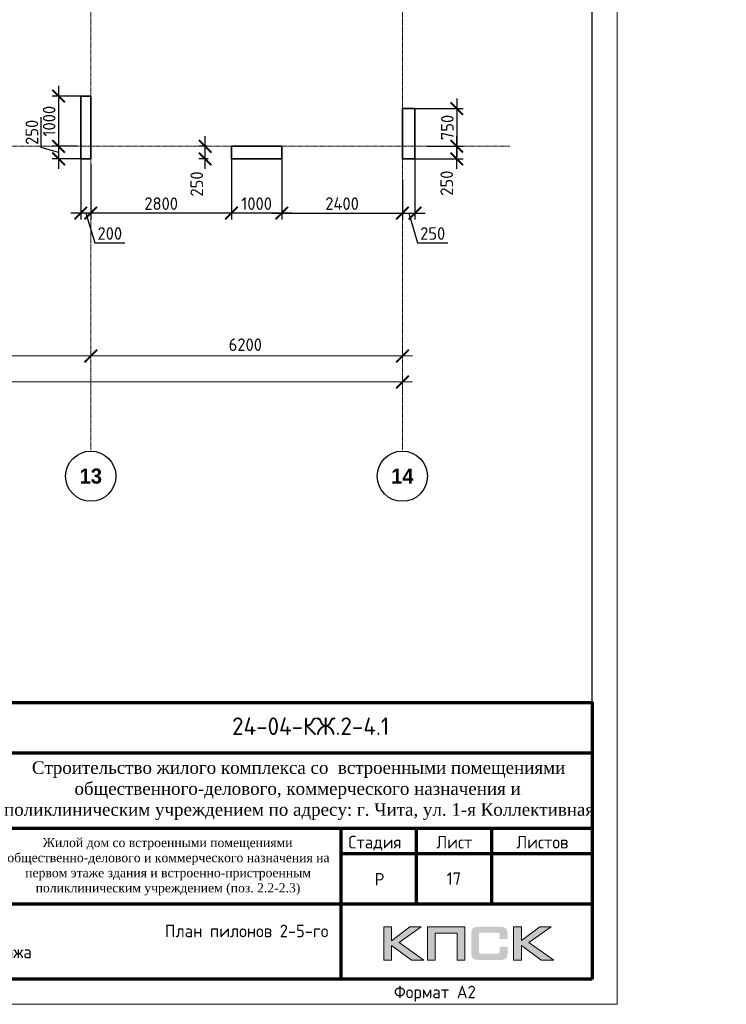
# Model space of a CAD drawing. Header units: millimetres. Extents: x 263826 to 1718326, y -423071 to 70137.
# Tile 104 of 256: x 481493 to 495553, y -198192 to -178608. Entities that reach past the tile are written whole.
import ezdxf
from ezdxf.enums import TextEntityAlignment as Align

# ---------------------------------------------------------------- set-up
doc = ezdxf.new("R2010")
doc.units = ezdxf.units.MM
doc.linetypes.add('______5', pattern=[1100, 800, -100, 100, -100])
doc.linetypes.add('осевая', pattern=[50.8, 31.75, -6.35, 6.35, -6.35])
for name, color, linetype in [('PDF7_Text', 7, 'Continuous'), ('Рамка печать', 7, 'Continuous'), ('ТОЛСТЫЕ_ОСНОВНЫЕ', 6, 'Continuous')]:
    doc.layers.add(name, color=color, linetype=linetype)
for name, color, linetype, lineweight in [('Каркасы ригель', 3, 'Continuous', 0), ('Оси', 40, '______5', 18), ('размер', 1, 'Continuous', 25), ('РАЗМЕРЫ', 1, 'Continuous', 9), ('Рамка', 7, 'Continuous', 70), ('Текст', 7, 'Continuous', 25), ('ТОНКИЕ', 7, 'Continuous', 9)]:
    doc.layers.add(name, color=color, linetype=linetype, lineweight=lineweight)
doc.layers.add('Колонна_ бетон', color=7, linetype='Continuous', lineweight=50, true_color=0xb4b496)
doc.styles.add('Century Gothic', font='GOTHIC.TTF')
doc.styles.add('GOST-2.304_Type-B', font='GOST_Common.ttf')
doc.styles.add('PDF Times New Roman', font='times.ttf')
doc.styles.add('style1', font='GOST_Common.ttf', dxfattribs={"height": 500})
doc.styles.add('ГОСТ', font='GOST_Common.ttf')
doc.dimstyles.new('СПДС', dxfattribs={"dimscale": 100, "dimtxt": 2.5, "dimasz": 2.5, "dimexe": 1.25, "dimexo": 0, "dimtad": 1, "dimdec": 0, "dimtxsty": 'GOST-2.304_Type-B', "dimblk": 'ARCHTICK', "dimcen": 2.5, "dimdle": 2, "dimadec": 0, "dimazin": 2, "dimtfac": 0.75, "dimtdec": 0, "dimtmove": 1, "dimatfit": 3, "dimfxl": 1, "dimtolj": 1, "dimarcsym": 1})

# ---------------------------------------------------------------- blocks, each defined once
blk = doc.blocks.new('_ArchTick')
at = {"color": 0, "linetype": 'ByBlock', "const_width": 0.15}
blk.add_lwpolyline([(-0.5, -0.5), (0.5, 0.5)], dxfattribs=at)
blk = doc.blocks.new('*D613')
at = {"layer": 'DEFPOINTS', "color": 0, "transparency": 16777216}
for p in [(489596, -181126), (490190, -181126), (489358, -181376, -200)]:
    blk.add_point(p, dxfattribs=at)
at = {"layer": 'РАЗМЕРЫ', "color": 0, "lineweight": -2, "transparency": 16777216}
for p, q in [((490190, -181576), (490190, -180926)), ((489596, -181126), (490315, -181126)), ((489358, -181376), (490315, -181376))]:
    blk.add_line(p, q, dxfattribs=at)
at = {"layer": 'РАЗМЕРЫ', "color": 0, "lineweight": -2, "transparency": 16777216, "xscale": 250, "yscale": 250, "zscale": 250}
for p, rotation in [((490190, -181126), 90), ((490190, -181376), 270)]:
    blk.add_blockref('_ArchTick', p, dxfattribs=dict(at, rotation=rotation))
at = {"layer": 'РАЗМЕРЫ', "color": 0, "lineweight": 0, "transparency": 16777216, "insert": (489990, -181859), "char_height": 250, "attachment_point": 5, "rotation": 90, "style": 'GOST-2.304_Type-B'}
blk.add_mtext('\\A1;250', dxfattribs=at)
blk = doc.blocks.new('*D615')
at = {"layer": 'DEFPOINTS', "color": 0, "transparency": 16777216}
for p in [(489358, -181376, -200), (489108, -182373), (489358, -182454)]:
    blk.add_point(p, dxfattribs=at)
at = {"layer": 'РАЗМЕРЫ', "color": 0, "lineweight": -2, "transparency": 16777216}
for p, q in [((489358, -181376), (489358, -182579)), ((488908, -182454), (489558, -182454)), ((489108, -182373), (489108, -182579)), ((489233, -182454), (489411, -183047)), ((489411, -183047), (490011, -183047))]:
    blk.add_line(p, q, dxfattribs=at)
at = {"layer": 'РАЗМЕРЫ', "color": 0, "lineweight": -2, "transparency": 16777216, "xscale": 250, "yscale": 250, "zscale": 250, "rotation": 180}
blk.add_blockref('_ArchTick', (489108, -182454), dxfattribs=at)
at = {"layer": 'РАЗМЕРЫ', "color": 0, "lineweight": -2, "transparency": 16777216, "xscale": 250, "yscale": 250, "zscale": 250}
blk.add_blockref('_ArchTick', (489358, -182454), dxfattribs=at)
at = {"layer": 'РАЗМЕРЫ', "color": 0, "lineweight": 0, "transparency": 16777216, "insert": (489711, -182860), "char_height": 250, "attachment_point": 5, "style": 'GOST-2.304_Type-B'}
blk.add_mtext('\\A1;250', dxfattribs=at)
blk = doc.blocks.new('*D618')
at = {"layer": 'DEFPOINTS', "color": 0, "transparency": 16777216}
for p in [(485184, -181126), (485230, -181126, -200), (485241, -181376, 160)]:
    blk.add_point(p, dxfattribs=at)
at = {"layer": 'размер', "color": 0, "lineweight": -2, "transparency": 16777216}
for p, q in [((485184, -181576), (485184, -180926)), ((485230, -181126), (485059, -181126)), ((485241, -181376), (485059, -181376))]:
    blk.add_line(p, q, dxfattribs=at)
at = {"layer": 'размер', "color": 0, "lineweight": -2, "transparency": 16777216, "xscale": 250, "yscale": 250, "zscale": 250}
for p, rotation in [((485184, -181126), 90), ((485184, -181376), 270)]:
    blk.add_blockref('_ArchTick', p, dxfattribs=dict(at, rotation=rotation))
at = {"layer": 'размер', "color": 0, "transparency": 16777216, "insert": (485016, -181875), "char_height": 250, "attachment_point": 5, "rotation": 90, "style": 'GOST-2.304_Type-B'}
blk.add_mtext('\\A1;250', dxfattribs=at)
blk = doc.blocks.new('*D688')
at = {"layer": 'DEFPOINTS', "color": 0, "transparency": 16777216}
for p in [(486708, -181313), (489108, -181789, -200), (489108, -182454)]:
    blk.add_point(p, dxfattribs=at)
at = {"layer": 'РАЗМЕРЫ', "color": 0, "lineweight": -2, "transparency": 16777216}
for p, q in [((486708, -181313), (486708, -182579)), ((489108, -181789), (489108, -182579)), ((486508, -182454), (489308, -182454))]:
    blk.add_line(p, q, dxfattribs=at)
at = {"layer": 'РАЗМЕРЫ', "color": 0, "lineweight": -2, "transparency": 16777216, "xscale": 250, "yscale": 250, "zscale": 250, "rotation": 180}
blk.add_blockref('_ArchTick', (486708, -182454), dxfattribs=at)
at = {"layer": 'РАЗМЕРЫ', "color": 0, "lineweight": -2, "transparency": 16777216, "xscale": 250, "yscale": 250, "zscale": 250}
blk.add_blockref('_ArchTick', (489108, -182454), dxfattribs=at)
at = {"layer": 'РАЗМЕРЫ', "color": 0, "lineweight": 0, "transparency": 16777216, "insert": (487908, -182266), "char_height": 250, "attachment_point": 5, "style": 'GOST-2.304_Type-B'}
blk.add_mtext('\\A1;2400', dxfattribs=at)
blk = doc.blocks.new('*D689')
at = {"layer": 'DEFPOINTS', "color": 0, "transparency": 16777216}
for p in [(489301, -180376), (489596, -181126, -200), (490190, -181126)]:
    blk.add_point(p, dxfattribs=at)
at = {"layer": 'РАЗМЕРЫ', "color": 0, "lineweight": -2, "transparency": 16777216}
for p, q in [((490190, -180176), (490190, -181326)), ((489301, -180376), (490315, -180376)), ((489596, -181126), (490315, -181126))]:
    blk.add_line(p, q, dxfattribs=at)
at = {"layer": 'РАЗМЕРЫ', "color": 0, "lineweight": -2, "transparency": 16777216, "xscale": 250, "yscale": 250, "zscale": 250}
for p, rotation in [((490190, -180376), 90), ((490190, -181126), 270)]:
    blk.add_blockref('_ArchTick', p, dxfattribs=dict(at, rotation=rotation))
at = {"layer": 'РАЗМЕРЫ', "color": 0, "lineweight": 0, "transparency": 16777216, "insert": (490002, -180751), "char_height": 250, "attachment_point": 5, "rotation": 90, "style": 'GOST-2.304_Type-B'}
blk.add_mtext('\\A1;750', dxfattribs=at)
blk = doc.blocks.new('*D728')
at = {"layer": 'DEFPOINTS', "color": 0, "transparency": 16777216}
for p in [(485708, -181327, -360), (482908, -181479, -560), (482908, -182454)]:
    blk.add_point(p, dxfattribs=at)
at = {"layer": 'РАЗМЕРЫ', "color": 0, "lineweight": -2, "transparency": 16777216}
for p, q in [((485708, -181327), (485708, -182579)), ((482908, -181479), (482908, -182579)), ((485908, -182454), (482708, -182454))]:
    blk.add_line(p, q, dxfattribs=at)
at = {"layer": 'РАЗМЕРЫ', "color": 0, "lineweight": -2, "transparency": 16777216, "xscale": 250, "yscale": 250, "zscale": 250, "rotation": 180}
blk.add_blockref('_ArchTick', (482908, -182454), dxfattribs=at)
at = {"layer": 'РАЗМЕРЫ', "color": 0, "lineweight": -2, "transparency": 16777216, "xscale": 250, "yscale": 250, "zscale": 250}
blk.add_blockref('_ArchTick', (485708, -182454), dxfattribs=at)
at = {"layer": 'РАЗМЕРЫ', "color": 0, "lineweight": 0, "transparency": 16777216, "insert": (484308, -182266), "char_height": 250, "attachment_point": 5, "style": 'GOST-2.304_Type-B'}
blk.add_mtext('\\A1;2800', dxfattribs=at)
blk = doc.blocks.new('*D729')
at = {"layer": 'DEFPOINTS', "color": 0, "transparency": 16777216}
for p in [(482708, -181376, -560), (482908, -181479, -560), (482708, -182454)]:
    blk.add_point(p, dxfattribs=at)
at = {"layer": 'РАЗМЕРЫ', "color": 0, "lineweight": -2, "transparency": 16777216}
for p, q in [((482708, -181376), (482708, -182579)), ((482908, -181479), (482908, -182579)), ((483108, -182454), (482508, -182454)), ((482808, -182454), (482986, -183047)), ((482986, -183047), (483586, -183047))]:
    blk.add_line(p, q, dxfattribs=at)
at = {"layer": 'РАЗМЕРЫ', "color": 0, "lineweight": -2, "transparency": 16777216, "xscale": 250, "yscale": 250, "zscale": 250, "rotation": 180}
blk.add_blockref('_ArchTick', (482708, -182454), dxfattribs=at)
at = {"layer": 'РАЗМЕРЫ', "color": 0, "lineweight": -2, "transparency": 16777216, "xscale": 250, "yscale": 250, "zscale": 250}
blk.add_blockref('_ArchTick', (482908, -182454), dxfattribs=at)
at = {"layer": 'РАЗМЕРЫ', "color": 0, "lineweight": 0, "transparency": 16777216, "insert": (483286, -182860), "char_height": 250, "attachment_point": 5, "style": 'GOST-2.304_Type-B'}
blk.add_mtext('\\A1;200', dxfattribs=at)
blk = doc.blocks.new('*D730')
at = {"layer": 'DEFPOINTS', "color": 0, "transparency": 16777216}
for p in [(482808, -180126, -560), (482267, -181126), (482644, -181126, -560)]:
    blk.add_point(p, dxfattribs=at)
at = {"layer": 'РАЗМЕРЫ', "color": 0, "lineweight": -2, "transparency": 16777216}
for p, q in [((482267, -179926), (482267, -181326)), ((482808, -180126), (482142, -180126)), ((482644, -181126), (482142, -181126))]:
    blk.add_line(p, q, dxfattribs=at)
at = {"layer": 'РАЗМЕРЫ', "color": 0, "lineweight": -2, "transparency": 16777216, "xscale": 250, "yscale": 250, "zscale": 250}
for p, rotation in [((482267, -180126), 90), ((482267, -181126), 270)]:
    blk.add_blockref('_ArchTick', p, dxfattribs=dict(at, rotation=rotation))
at = {"layer": 'РАЗМЕРЫ', "color": 0, "lineweight": 0, "transparency": 16777216, "insert": (482079, -180626), "char_height": 250, "attachment_point": 5, "rotation": 90, "style": 'GOST-2.304_Type-B'}
blk.add_mtext('\\A1;1000', dxfattribs=at)
blk = doc.blocks.new('*D731')
at = {"layer": 'DEFPOINTS', "color": 0, "transparency": 16777216}
for p in [(482644, -181126, -560), (482267, -181376), (482708, -181376)]:
    blk.add_point(p, dxfattribs=at)
at = {"layer": 'РАЗМЕРЫ', "color": 0, "lineweight": -2, "transparency": 16777216}
for p, q in [((481923, -181147), (481923, -180547)), ((482267, -180926), (482267, -181576)), ((482267, -181251), (481923, -181147)), ((482644, -181126), (482142, -181126)), ((482708, -181376), (482142, -181376))]:
    blk.add_line(p, q, dxfattribs=at)
at = {"layer": 'РАЗМЕРЫ', "color": 0, "lineweight": -2, "transparency": 16777216, "xscale": 250, "yscale": 250, "zscale": 250}
for p, rotation in [((482267, -181126), 90), ((482267, -181376), 270)]:
    blk.add_blockref('_ArchTick', p, dxfattribs=dict(at, rotation=rotation))
at = {"layer": 'РАЗМЕРЫ', "color": 0, "lineweight": 0, "transparency": 16777216, "insert": (481736, -180847), "char_height": 250, "attachment_point": 5, "rotation": 90, "style": 'GOST-2.304_Type-B'}
blk.add_mtext('\\A1;250', dxfattribs=at)
blk = doc.blocks.new('*D734')
at = {"layer": 'DEFPOINTS', "color": 0, "transparency": 16777216}
for p in [(486708, -181313, -360), (485708, -182091), (485708, -182454)]:
    blk.add_point(p, dxfattribs=at)
at = {"layer": 'РАЗМЕРЫ', "color": 0, "lineweight": -2, "transparency": 16777216}
for p, q in [((486708, -181313), (486708, -182579)), ((485708, -182091), (485708, -182579)), ((486908, -182454), (485508, -182454))]:
    blk.add_line(p, q, dxfattribs=at)
at = {"layer": 'РАЗМЕРЫ', "color": 0, "lineweight": -2, "transparency": 16777216, "xscale": 250, "yscale": 250, "zscale": 250, "rotation": 180}
blk.add_blockref('_ArchTick', (485708, -182454), dxfattribs=at)
at = {"layer": 'РАЗМЕРЫ', "color": 0, "lineweight": -2, "transparency": 16777216, "xscale": 250, "yscale": 250, "zscale": 250}
blk.add_blockref('_ArchTick', (486708, -182454), dxfattribs=at)
at = {"layer": 'РАЗМЕРЫ', "color": 0, "lineweight": 0, "transparency": 16777216, "insert": (486208, -182266), "char_height": 250, "attachment_point": 5, "style": 'GOST-2.304_Type-B'}
blk.add_mtext('\\A1;1000', dxfattribs=at)
blk = doc.blocks.new('*U69')
at = {"layer": 'ТОЛСТЫЕ_ОСНОВНЫЕ', "color": 6}
blk.add_lwpolyline([(20, 5), (589, 5), (589, 415), (20, 415)], close=True, dxfattribs=at)
at = {"layer": 'ТОНКИЕ'}
blk.add_lwpolyline([(0, 0), (594, 0), (594, 420), (0, 420)], close=True, dxfattribs=at)
at = {"layer": 'Текст', "style": 'style1'}
blk.add_text('Формат А2', height=2.5, dxfattribs=at).set_placement((549.57, 1.2))
blk = doc.blocks.new('штамп кж1.1')
at = {"layer": 'Рамка печать', "lineweight": 20}
h = blk.add_hatch(color=0, dxfattribs=at)
h.paths.add_polyline_path([(419458, -85094), (419234, -85094), (418867, -85370), (418867, -85094), (418712, -85094), (418712, -85757), (418867, -85757), (418867, -85466), (419264, -85757), (419512, -85757), (419019, -85406)])
h.paths.add_polyline_path([(419737, -85219), (420175, -85219), (420175, -85757), (420329, -85757), (420329, -85094), (420165, -85094), (419583, -85094), (419583, -85251), (419583, -85757), (419737, -85757)])
h.paths.add_polyline_path([(421451, -85091), (421295, -85091), (421295, -85754), (421451, -85754), (421451, -85462), (421847, -85754), (422095, -85754), (421602, -85403), (422041, -85091), (421818, -85091), (421451, -85367)])
blk.add_hatch(color=204, dxfattribs=at).paths.add_polyline_path([(421166, -85165), (421164, -85157), (421161, -85151), (421158, -85145), (421154, -85139), (421151, -85134), (421147, -85129), (421143, -85124), (421139, -85120), (421133, -85117), (421128, -85113), (421122, -85109), (421115, -85107), (421108, -85104), (421100, -85101), (421093, -85099), (421075, -85096), (421056, -85093), (421035, -85092), (421012, -85091), (420617, -85091), (420594, -85092), (420573, -85093), (420553, -85096), (420536, -85099), (420528, -85102), (420521, -85104), (420514, -85107), (420508, -85110), (420502, -85113), (420496, -85117), (420491, -85120), (420486, -85124), (420482, -85129), (420478, -85134), (420474, -85139), (420471, -85145), (420468, -85151), (420466, -85158), (420463, -85165), (420461, -85172), (420457, -85188), (420455, -85206), (420453, -85226), (420453, -85248), (420453, -85596), (420453, -85618), (420455, -85638), (420457, -85656), (420461, -85673), (420463, -85680), (420466, -85687), (420468, -85694), (420471, -85700), (420474, -85705), (420478, -85711), (420482, -85716), (420486, -85720), (420491, -85725), (420496, -85728), (420502, -85731), (420508, -85735), (420514, -85738), (420521, -85740), (420528, -85743), (420536, -85745), (420553, -85749), (420573, -85751), (420594, -85753), (420617, -85754), (421012, -85754), (421035, -85753), (421056, -85752), (421075, -85749), (421092, -85746), (421100, -85743), (421108, -85741), (421115, -85738), (421122, -85735), (421128, -85732), (421133, -85728), (421139, -85725), (421143, -85720), (421147, -85716), (421151, -85711), (421154, -85706), (421158, -85700), (421161, -85694), (421164, -85688), (421166, -85680), (421169, -85673), (421172, -85656), (421175, -85639), (421176, -85618), (421177, -85596), (421177, -85487), (421022, -85487), (421022, -85576), (421022, -85582), (421021, -85588), (421020, -85594), (421019, -85599), (421017, -85604), (421015, -85608), (421012, -85612), (421008, -85616), (421005, -85619), (421001, -85622), (420996, -85624), (420991, -85626), (420987, -85627), (420981, -85628), (420974, -85628), (420968, -85629), (420649, -85629), (420644, -85628), (420639, -85628), (420635, -85626), (420631, -85624), (420627, -85621), (420624, -85618), (420620, -85615), (420617, -85611), (420615, -85607), (420613, -85603), (420611, -85598), (420609, -85593), (420607, -85584), (420607, -85574), (420607, -85256), (420607, -85250), (420607, -85245), (420609, -85240), (420610, -85235), (420611, -85231), (420613, -85228), (420616, -85225), (420619, -85221), (420622, -85218), (420626, -85216), (420630, -85214), (420634, -85212), (420639, -85211), (420643, -85210), (420649, -85210), (420654, -85210), (420968, -85210), (420974, -85210), (420981, -85210), (420986, -85212), (420991, -85213), (420996, -85215), (421000, -85217), (421004, -85220), (421008, -85223), (421011, -85227), (421014, -85231), (421017, -85235), (421019, -85240), (421020, -85245), (421021, -85250), (421022, -85257), (421022, -85263), (421022, -85336), (421177, -85336), (421177, -85248), (421176, -85226), (421175, -85206), (421172, -85188), (421168, -85172)])
at = {"layer": 'Рамка', "color": 7}
for p, q in [((410858, -81634), (422858, -81634)), ((404358, -83134), (422858, -83134)), ((419358, -83134), (419358, -84634)), ((420858, -83134), (420858, -84634)), ((417858, -83634), (422858, -83634)), ((417858, -83634), (422858, -83634)), ((410858, -84634), (422858, -84634))]:
    blk.add_line(p, q, dxfattribs=at)
at = {"layer": 'Рамка'}
blk.add_line((417858, -83134), (417858, -86134), dxfattribs=at)
blk.add_lwpolyline([(422858, -86134), (404358, -86134), (404358, -80634), (422858, -80634)], close=True, dxfattribs=at)
at = {"layer": 'Рамка печать', "color": 0, "lineweight": 20}
for points in [[(418712, -85757), (418712, -85094), (418867, -85094), (418867, -85370), (419234, -85094), (419458, -85094), (419019, -85406), (419512, -85757), (419264, -85757), (418867, -85466), (418867, -85757), (418712, -85757)], [(419737, -85757), (419737, -85219), (420175, -85219), (420175, -85757), (420329, -85757), (420329, -85094), (420165, -85094), (419583, -85094), (419583, -85251), (419583, -85757), (419737, -85757)], [(421295, -85754), (421295, -85091), (421451, -85091), (421451, -85367), (421818, -85091), (422041, -85091), (421602, -85403), (422095, -85754), (421847, -85754), (421451, -85462), (421451, -85754), (421295, -85754)]]:
    blk.add_lwpolyline(points, close=True, dxfattribs=at)
at = {"layer": 'PDF7_Text', "insert": (410912, -84467), "char_height": 180, "width": 6881.02, "attachment_point": 7, "style": 'PDF Times New Roman'}
blk.add_mtext('\\pi1015.18152;Жилой дом со встроенными помещениями \\P\\pi311.27381;общественно-делового и коммерческого назначения на \\P\\pi667.38051;первом этаже здания и встроенно-пристроенным \\P\\pi874.76335;поликлиническим учреждением (поз. 2.2-2.3)', dxfattribs=at)
at = {"layer": 'Текст', "color": 7, "style": 'ГОСТ'}
blk.add_text('24-04-КЖ.2-4.1', height=350, dxfattribs=at).set_placement((417259, -81103), align=Align.MIDDLE_CENTER)
for s, p in [('Стадия', (418009, -83534)), ('Лист', (419758, -83534)), ('Листов', (421350, -83534)), ('Р', (418530, -84272))]:
    blk.add_text(s, height=250, dxfattribs=at).set_placement(p)
at = {"layer": 'Текст', "color": 7, "insert": (411117, -81801), "char_height": 250, "attachment_point": 1, "style": 'ГОСТ'}
blk.add_mtext_dynamic_manual_height_columns('\\pi594.35517;{\\fTimes New Roman|b0|i0|c204|p18;\\C256;Строительство жилого комплекса со  встроенными помещениями \\P\\pi1441.86779;общественного-делового, коммерческого назначения и \\P\\pi41.3631;поликлиническим учреждением по адресу: г. Чита, ул. 1-я Коллективная}', width=11543.07, gutter_width=12.5, heights=[0], dxfattribs=at)
blk = doc.blocks.new('*T686')
at = {"layer": 'Каркасы ригель', "color": 0, "linetype": 'ByBlock', "lineweight": -2, "transparency": 16777216}
for p, q in [((0, 0), (1500, 0)), ((0, -1000), (1500, -1000))]:
    blk.add_line(p, q, dxfattribs=at)
at = {"layer": 'Каркасы ригель', "color": 0, "linetype": 'ByBlock', "lineweight": 50, "transparency": 16777216}
for p, q in [((0, 0), (0, -1000)), ((1500, 0), (1500, -1000))]:
    blk.add_line(p, q, dxfattribs=at)
at = {"layer": 'Каркасы ригель', "color": 0, "linetype": 'Continuous', "lineweight": 0, "transparency": 16777216, "insert": (750, -500), "char_height": 250, "width": 1000, "attachment_point": 5, "style": 'ГОСТ'}
blk.add_mtext('17', dxfattribs=at)
blk = doc.blocks.new('*D1737')
at = {"color": 0, "lineweight": -2, "transparency": 16777216}
for p, q in [((983446, -19381), (1030646, -19381)), ((983646, -19381), (983646, -19256)), ((1030446, -19495), (1030446, -19256))]:
    blk.add_line(p, q, dxfattribs=at)
at = {"layer": 'DEFPOINTS', "color": 0, "transparency": 16777216}
for p in [(983646, -19381), (1030446, -19381), (1030446, -19495)]:
    blk.add_point(p, dxfattribs=at)
at = {"color": 0, "lineweight": -2, "transparency": 16777216, "xscale": 250, "yscale": 250, "zscale": 250, "rotation": 180}
blk.add_blockref('_ArchTick', (983646, -19381), dxfattribs=at)
at = {"color": 0, "lineweight": -2, "transparency": 16777216, "xscale": 250, "yscale": 250, "zscale": 250}
blk.add_blockref('_ArchTick', (1030446, -19381), dxfattribs=at)
at = {"color": 0, "transparency": 16777216, "insert": (1001863, -19270), "char_height": 250, "width": 104166.67, "attachment_point": 5, "style": 'GOST-2.304_Type-B'}
blk.add_mtext('\\A1;46800', dxfattribs=at)
blk = doc.blocks.new('NSY101')
at = {"color": 0, "linetype": 'ByBlock', "lineweight": -2}
blk.add_circle((0, 0), 50, dxfattribs=at)
blk = doc.blocks.new('СЛОЖНЫЙ_ОБЪЕКТ_40')
at = {"layer": 'Оси', "color": 16, "linetype": 'Continuous', "lineweight": 25, "transparency": 33554687, "xscale": 9.999999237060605, "yscale": 9.999999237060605, "zscale": 9.999999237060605}
blk.add_blockref('NSY101', (45313, -43009), dxfattribs=at)
at = {"layer": 'Оси', "color": 16, "linetype": 'Continuous', "lineweight": 25, "transparency": 33554687, "insert": (45313, -43009), "char_height": 300, "width": 620, "attachment_point": 5, "style": 'Century Gothic'}
blk.add_mtext('\\A1;{\\fCentury Gothic|i0|b1;\\H300.000000;\\W1.000000;\\C16;13}\\P', dxfattribs=at)
blk = doc.blocks.new('СЛОЖНЫЙ_ОБЪЕКТ_41')
at = {"layer": 'Оси', "color": 16, "linetype": 'Continuous', "lineweight": 25, "transparency": 33554687, "xscale": 9.999999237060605, "yscale": 9.999999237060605, "zscale": 9.999999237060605}
blk.add_blockref('NSY101', (51513, -43009), dxfattribs=at)
at = {"layer": 'Оси', "color": 16, "linetype": 'Continuous', "lineweight": 25, "transparency": 33554687, "insert": (51513, -43009), "char_height": 300, "width": 620, "attachment_point": 5, "style": 'Century Gothic'}
blk.add_mtext('\\A1;{\\fCentury Gothic|i0|b1;\\H300.000000;\\W1.000000;\\C16;14}\\P', dxfattribs=at)
blk = doc.blocks.new('*D1733')
at = {"color": 0, "lineweight": -2, "transparency": 16777216}
for p, q in [((1020446, -18864), (1020446, -18739)), ((1024246, -18864), (1024246, -18739)), ((1020246, -18864), (1024446, -18864))]:
    blk.add_line(p, q, dxfattribs=at)
at = {"layer": 'DEFPOINTS', "color": 0, "transparency": 16777216}
for p in [(1020446, -18864), (1024246, -18864), (1024246, -18864)]:
    blk.add_point(p, dxfattribs=at)
at = {"color": 0, "lineweight": -2, "transparency": 16777216, "xscale": 250, "yscale": 250, "zscale": 250, "rotation": 180}
blk.add_blockref('_ArchTick', (1020446, -18864), dxfattribs=at)
at = {"color": 0, "lineweight": -2, "transparency": 16777216, "xscale": 250, "yscale": 250, "zscale": 250}
blk.add_blockref('_ArchTick', (1024246, -18864), dxfattribs=at)
at = {"color": 0, "transparency": 16777216, "insert": (1022346, -18639), "char_height": 250, "width": 83333.33, "attachment_point": 5, "style": 'GOST-2.304_Type-B'}
blk.add_mtext('\\A1;3800', dxfattribs=at)
blk = doc.blocks.new('*D1734')
at = {"color": 0, "lineweight": -2, "transparency": 16777216}
for p, q in [((1024246, -18864), (1024246, -18739)), ((1030446, -18864), (1030446, -18739)), ((1024046, -18864), (1030646, -18864))]:
    blk.add_line(p, q, dxfattribs=at)
at = {"layer": 'DEFPOINTS', "color": 0, "transparency": 16777216}
for p in [(1024246, -18864), (1030446, -18864), (1030446, -18864)]:
    blk.add_point(p, dxfattribs=at)
at = {"color": 0, "lineweight": -2, "transparency": 16777216, "xscale": 250, "yscale": 250, "zscale": 250, "rotation": 180}
blk.add_blockref('_ArchTick', (1024246, -18864), dxfattribs=at)
at = {"color": 0, "lineweight": -2, "transparency": 16777216, "xscale": 250, "yscale": 250, "zscale": 250}
blk.add_blockref('_ArchTick', (1030446, -18864), dxfattribs=at)
at = {"color": 0, "transparency": 16777216, "insert": (1027320, -18639), "char_height": 250, "width": 83333.33, "attachment_point": 5, "style": 'GOST-2.304_Type-B'}
blk.add_mtext('\\A1;6200', dxfattribs=at)
blk = doc.blocks.new('оси2')
at = {"layer": 'Оси', "color": 16, "linetype": 'осевая', "lineweight": 0, "ltscale": 0.5, "transparency": 33554687}
for p, q in [((1024245.5, 5465.4), (1024245.5, -20739.3)), ((1030445.5, 5465.4), (1030445.5, -20739.3)), ((979200, -14692.9), (1032582.1, -14692.9))]:
    blk.add_line(p, q, dxfattribs=at)
at = {"layer": 'Оси', "color": 16, "linetype": 'Continuous', "lineweight": 25, "transparency": 33554687}
for name in ['СЛОЖНЫЙ_ОБЪЕКТ_40', 'СЛОЖНЫЙ_ОБЪЕКТ_41']:
    blk.add_blockref(name, (978932, 21754.4), dxfattribs=at)
for base, p1, p2, picture, middle in [((1024245.5, -18864.1), (1020445.5, -18864.1), (1024245.5, -18864.1), '*D1733', (1022345.5, -18864.1)), ((1030445.5, -18864.1), (1024245.5, -18864.1), (1030445.5, -18864.1), '*D1734', (1027320.4, -18864.1)), ((1030445.5, -19380.9), (983645.5, -19380.9), (1030445.5, -19495.3), '*D1737', (1001863, -19495.3))]:
    dim = blk.add_linear_dim(base=base, p1=p1, p2=p2, dimstyle='СПДС', override={"dimgap": 1})
    dim.commit()
    dim.dimension.update_dxf_attribs({"geometry": picture, "text_midpoint": middle, "dimtype": 160})

msp = doc.modelspace()

# ---------------------------------------------------------------- linework, layer by layer
at = {"layer": 'Колонна_ бетон', "color": 180, "linetype": 'Continuous', "lineweight": 35, "transparency": 33554687}
for points, elevation in [([(482708.16586, -180125.56585), (482907.99499, -180125.56585), (482907.99499, -181375.56555), (482708.16586, -181375.56555)], -559.99999), ([(489107.88793, -180375.56573), (489357.88943, -180375.56573), (489357.88943, -181375.56589), (489107.88793, -181375.56589)], -360), ([(485707.88827, -181125.56589), (486707.88823, -181125.56589), (486707.88823, -181375.56589), (485707.88827, -181375.56589)], -360)]:
    msp.add_lwpolyline(points, close=True, dxfattribs=dict(at, elevation=elevation))

# ---------------------------------------------------------------- block references
at = {"xscale": 100, "yscale": 100, "zscale": 100}
msp.add_blockref('*U69', (433982.14484, -198191.77617, 3100), dxfattribs=at)
msp.add_blockref('*T686', (489382.14484, -195191.77617, 3100))
at = {"layer": 'размер'}
msp.add_blockref('штамп кж1.1', (70023.82038, -111557.55482, 3100), dxfattribs=at)
at = {"layer": 'РАЗМЕРЫ'}
msp.add_blockref('оси2', (-541337.52151, -166432.68432, -1119.99999), dxfattribs=at)

# ---------------------------------------------------------------- texts
at = {"layer": 'Текст', "color": 7, "insert": (480882.14484, -196191.77617, 3100), "char_height": 250, "attachment_point": 1, "style": 'ГОСТ'}
msp.add_mtext_dynamic_manual_height_columns('\\pi3500;{\\C0;\\P\\pi1371.59091;План пилонов} 2-5-го этажа{\\H1.83333x; }', width=7000, gutter_width=12.5, heights=[1500], dxfattribs=at)

# ---------------------------------------------------------------- dimensions: what is measured, and where the dimension line sits
at = {"layer": 'размер', "color": 146, "true_color": 0x006272}
dim = msp.add_linear_dim(base=(485183.63162, -181125.56589, -360), p1=(485241.22055, -181375.56589, -200), p2=(485230.04994, -181125.56589, -559.99999), angle=90, dimstyle='СПДС', dxfattribs=at)
dim.commit()
dim.dimension.update_dxf_attribs({"geometry": '*D618', "text_midpoint": (485203.6601, -181874.90333, -360), "dimtype": 160})
at = {"layer": 'РАЗМЕРЫ', "color": 146, "lineweight": 0}
dim = msp.add_linear_dim(base=(482266.81575, -181125.56589), p1=(482808.08042, -180125.56585, -559.99999), p2=(482644.24617, -181125.56589, -559.99999), angle=90, dimstyle='СПДС', dxfattribs=at)
dim.commit()
dim.dimension.update_dxf_attribs({"geometry": '*D730', "text_midpoint": (482079.31575, -180625.56587)})
at = {"layer": 'РАЗМЕРЫ', "color": 146, "lineweight": 0, "true_color": 0x006272}
for base, p1, p2, picture, middle in [((490189.60989, -181125.56589, -360), (489301.46639, -180375.56573, -360), (489596.10989, -181125.56589, -559.99999), '*D689', (490002.10989, -180750.56581, -360)), ((482266.81575, -181375.56555), (482644.24617, -181125.56589, -559.99999), (482708.16586, -181375.56555), '*D731', (481735.56575, -181084.94072))]:
    dim = msp.add_linear_dim(base=base, p1=p1, p2=p2, angle=90, dimstyle='СПДС', dxfattribs=at)
    dim.commit()
    dim.dimension.update_dxf_attribs({"geometry": picture, "text_midpoint": middle})
dim = msp.add_linear_dim(base=(490189.60989, -181125.56589), p1=(489358.03957, -181375.56589, -200), p2=(489596.10989, -181125.56589), angle=90, dimstyle='СПДС', dxfattribs=at)
dim.commit()
dim.dimension.update_dxf_attribs({"geometry": '*D613', "text_midpoint": (490177.11924, -181858.87746), "dimtype": 160})
for base, p1, p2, picture, middle in [((482907.99499, -182453.7446), (485707.88827, -181326.74271, -360), (482907.99499, -181478.85141, -559.99999), '*D728', (484307.94163, -182266.2446)), ((489357.88943, -182453.7446), (489107.89181, -182372.7446), (489357.88943, -181375.56589, -200), '*D615', (489473.51562, -182859.9946))]:
    dim = msp.add_linear_dim(base=base, p1=p1, p2=p2, dimstyle='СПДС', dxfattribs=at)
    dim.commit()
    dim.dimension.update_dxf_attribs({"geometry": picture, "text_midpoint": middle})
at = {"layer": 'РАЗМЕРЫ', "color": 146, "lineweight": 0}
for base, p1, p2, picture, middle in [((485707.88827, -182453.7446), (486707.88823, -181313.27068, -360), (485707.88827, -182091.34915), '*D734', (486207.88825, -182266.2446)), ((489107.99499, -182453.7446, -360), (486707.88823, -181313.27068, -360), (489107.99499, -181789.39593, -559.99999), '*D688', (487907.94161, -182266.2446, -360)), ((482708.16586, -182453.7446), (482907.99499, -181478.85141, -559.99999), (482708.16586, -181375.56555, -559.99999), '*D729', (483048.70542, -182859.9946))]:
    dim = msp.add_linear_dim(base=base, p1=p1, p2=p2, dimstyle='СПДС', dxfattribs=at)
    dim.commit()
    dim.dimension.update_dxf_attribs({"geometry": picture, "text_midpoint": middle})

doc.saveas('drawing.dxf')
